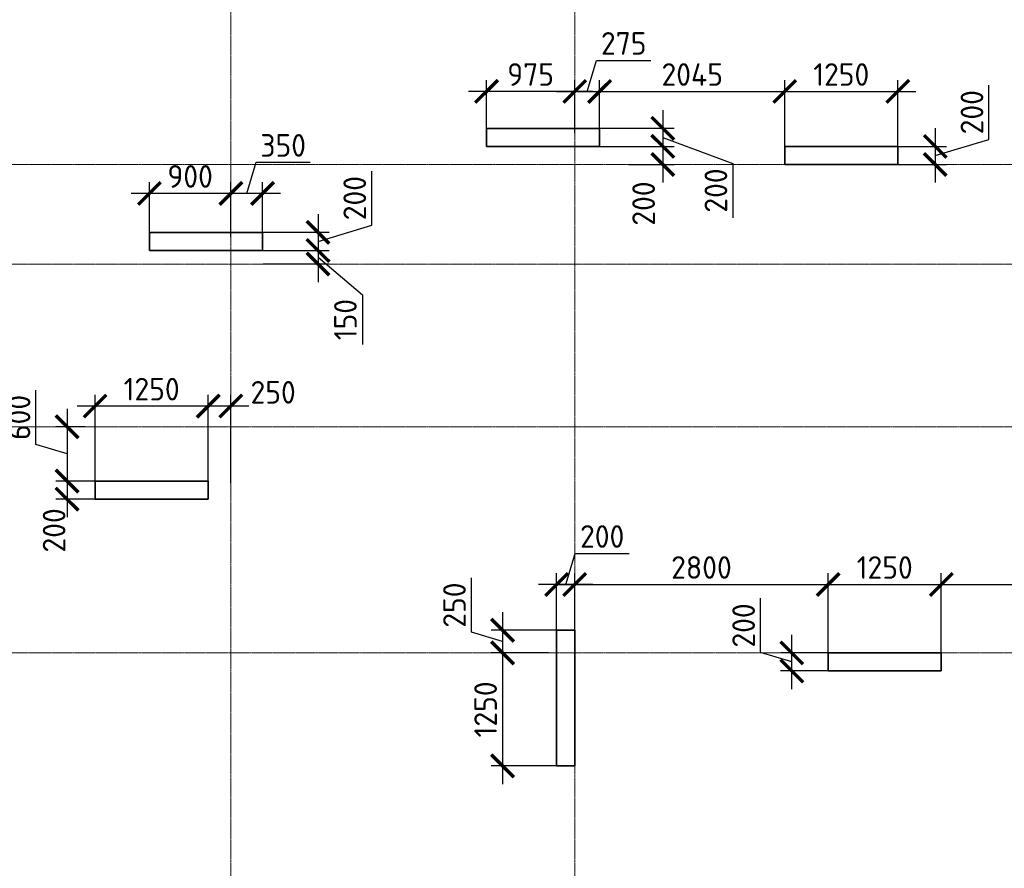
# Model space of a CAD drawing. Header units: millimetres. Extents: x 369815 to 1481759, y -423071 to -27917.
# Tile 45 of 256: x 478909 to 489788, y -310222 to -300839. Entities that reach past the tile are written whole.
import ezdxf

# ---------------------------------------------------------------- set-up
doc = ezdxf.new("R2010")
doc.units = ezdxf.units.MM
doc.linetypes.add('______5', pattern=[1100, 800, -100, 100, -100])
doc.linetypes.add('осевая', pattern=[50.8, 31.75, -6.35, 6.35, -6.35])
doc.layers.add('Колонна_ бетон', color=7, linetype='Continuous', lineweight=50, true_color=0xb4b496)
doc.layers.add('Оси', color=40, linetype='______5', lineweight=18)
doc.layers.add('РАЗМЕРЫ', color=1, linetype='Continuous', lineweight=9)
doc.styles.add('GOST-2.304_Type-B', font='GOST_Common.ttf')
doc.dimstyles.new('СПДС', dxfattribs={"dimscale": 100, "dimtxt": 2.5, "dimasz": 2.5, "dimexe": 1.25, "dimexo": 0, "dimtad": 1, "dimdec": 0, "dimtxsty": 'GOST-2.304_Type-B', "dimblk": 'ARCHTICK', "dimcen": 2.5, "dimdle": 2, "dimadec": 0, "dimazin": 2, "dimtfac": 0.75, "dimtdec": 0, "dimtmove": 1, "dimatfit": 3, "dimfxl": 1, "dimtolj": 1, "dimarcsym": 1})

# ---------------------------------------------------------------- blocks, each defined once
blk = doc.blocks.new('оси2')
at = {"layer": 'Оси', "color": 16, "linetype": 'осевая', "lineweight": 0, "ltscale": 0.5, "transparency": 33554687}
for p, q in [((1020445.5, 5465.4), (1020445.5, -20739.3)), ((1024245.5, 5465.4), (1024245.5, -20739.3)), ((979200, -4392.9), (1032582.1, -4392.9)), ((979200, -5492.9), (1032582.1, -5492.9)), ((979200, -7292.9), (1032582.1, -7292.9)), ((979200, -9792.9), (1032582.1, -9792.9))]:
    blk.add_line(p, q, dxfattribs=at)
blk = doc.blocks.new('_ArchTick')
at = {"color": 0, "linetype": 'ByBlock', "const_width": 0.15}
blk.add_lwpolyline([(-0.5, -0.5), (0.5, 0.5)], dxfattribs=at)
blk = doc.blocks.new('*D1452')
at = {"layer": 'DEFPOINTS', "color": 0, "transparency": 16777216}
for p in [(484842, -307084), (484842, -307762, -360), (485042, -307762, -360)]:
    blk.add_point(p, dxfattribs=at)
at = {"layer": 'РАЗМЕРЫ', "color": 0, "lineweight": -2, "transparency": 16777216}
for p, q in [((484942, -307084), (485045, -306740)), ((485045, -306740), (485645, -306740)), ((484842, -307762), (484842, -306959)), ((485042, -307762), (485042, -306959)), ((485242, -307084), (484642, -307084))]:
    blk.add_line(p, q, dxfattribs=at)
at = {"layer": 'РАЗМЕРЫ', "color": 0, "lineweight": -2, "transparency": 16777216, "xscale": 250, "yscale": 250, "zscale": 250, "rotation": 180}
blk.add_blockref('_ArchTick', (484842, -307084), dxfattribs=at)
at = {"layer": 'РАЗМЕРЫ', "color": 0, "lineweight": -2, "transparency": 16777216, "xscale": 250, "yscale": 250, "zscale": 250}
blk.add_blockref('_ArchTick', (485042, -307084), dxfattribs=at)
at = {"layer": 'РАЗМЕРЫ', "color": 0, "transparency": 16777216, "insert": (485345, -306553), "char_height": 250, "attachment_point": 5, "style": 'GOST-2.304_Type-B'}
blk.add_mtext('\\A1;200', dxfattribs=at)
blk = doc.blocks.new('*D1453')
at = {"layer": 'DEFPOINTS', "color": 0, "transparency": 16777216}
for p in [(484942, -307590, -200), (484244, -307840), (484752, -307840, -560)]:
    blk.add_point(p, dxfattribs=at)
at = {"layer": 'РАЗМЕРЫ', "color": 0, "lineweight": -2, "transparency": 16777216}
for p, q in [((483900, -307612), (483900, -307012)), ((484244, -307390), (484244, -308040)), ((484244, -307715), (483900, -307612)), ((484942, -307590), (484119, -307590)), ((484752, -307840), (484119, -307840))]:
    blk.add_line(p, q, dxfattribs=at)
at = {"layer": 'РАЗМЕРЫ', "color": 0, "lineweight": -2, "transparency": 16777216, "xscale": 250, "yscale": 250, "zscale": 250}
for p, rotation in [((484244, -307590), 90), ((484244, -307840), 270)]:
    blk.add_blockref('_ArchTick', p, dxfattribs=dict(at, rotation=rotation))
at = {"layer": 'РАЗМЕРЫ', "color": 0, "transparency": 16777216, "insert": (483713, -307312), "char_height": 250, "attachment_point": 5, "rotation": 90, "style": 'GOST-2.304_Type-B'}
blk.add_mtext('\\A1;250', dxfattribs=at)
blk = doc.blocks.new('*D1454')
at = {"layer": 'DEFPOINTS', "color": 0, "transparency": 16777216}
for p in [(484752, -307840, -560), (484244, -309090), (484942, -309090, -200)]:
    blk.add_point(p, dxfattribs=at)
at = {"layer": 'РАЗМЕРЫ', "color": 0, "lineweight": -2, "transparency": 16777216}
for p, q in [((484244, -307640), (484244, -309290)), ((484752, -307840), (484119, -307840)), ((484942, -309090), (484119, -309090))]:
    blk.add_line(p, q, dxfattribs=at)
at = {"layer": 'РАЗМЕРЫ', "color": 0, "lineweight": -2, "transparency": 16777216, "xscale": 250, "yscale": 250, "zscale": 250}
for p, rotation in [((484244, -307840), 90), ((484244, -309090), 270)]:
    blk.add_blockref('_ArchTick', p, dxfattribs=dict(at, rotation=rotation))
at = {"layer": 'РАЗМЕРЫ', "color": 0, "transparency": 16777216, "insert": (484057, -308465), "char_height": 250, "attachment_point": 5, "rotation": 90, "style": 'GOST-2.304_Type-B'}
blk.add_mtext('\\A1;1250', dxfattribs=at)
blk = doc.blocks.new('*D1455')
at = {"layer": 'DEFPOINTS', "color": 0, "transparency": 16777216}
for p in [(487842, -307084), (485042, -307762, -360), (487842, -307890)]:
    blk.add_point(p, dxfattribs=at)
at = {"layer": 'РАЗМЕРЫ', "color": 0, "lineweight": -2, "transparency": 16777216}
for p, q in [((485042, -307762), (485042, -306959)), ((487842, -307890), (487842, -306959)), ((484842, -307084), (488042, -307084))]:
    blk.add_line(p, q, dxfattribs=at)
at = {"layer": 'РАЗМЕРЫ', "color": 0, "lineweight": -2, "transparency": 16777216, "xscale": 250, "yscale": 250, "zscale": 250, "rotation": 180}
blk.add_blockref('_ArchTick', (485042, -307084), dxfattribs=at)
at = {"layer": 'РАЗМЕРЫ', "color": 0, "lineweight": -2, "transparency": 16777216, "xscale": 250, "yscale": 250, "zscale": 250}
blk.add_blockref('_ArchTick', (487842, -307084), dxfattribs=at)
at = {"layer": 'РАЗМЕРЫ', "color": 0, "transparency": 16777216, "insert": (486442, -306896), "char_height": 250, "attachment_point": 5, "style": 'GOST-2.304_Type-B'}
blk.add_mtext('\\A1;2800', dxfattribs=at)
blk = doc.blocks.new('*D1456')
at = {"layer": 'DEFPOINTS', "color": 0, "transparency": 16777216}
for p in [(489092, -307084), (487842, -307890), (489092, -307890)]:
    blk.add_point(p, dxfattribs=at)
at = {"layer": 'РАЗМЕРЫ', "color": 0, "lineweight": -2, "transparency": 16777216}
for p, q in [((487842, -307890), (487842, -306959)), ((489092, -307890), (489092, -306959)), ((487642, -307084), (489292, -307084))]:
    blk.add_line(p, q, dxfattribs=at)
at = {"layer": 'РАЗМЕРЫ', "color": 0, "lineweight": -2, "transparency": 16777216, "xscale": 250, "yscale": 250, "zscale": 250, "rotation": 180}
blk.add_blockref('_ArchTick', (487842, -307084), dxfattribs=at)
at = {"layer": 'РАЗМЕРЫ', "color": 0, "lineweight": -2, "transparency": 16777216, "xscale": 250, "yscale": 250, "zscale": 250}
blk.add_blockref('_ArchTick', (489092, -307084), dxfattribs=at)
at = {"layer": 'РАЗМЕРЫ', "color": 0, "transparency": 16777216, "insert": (488467, -306896), "char_height": 250, "attachment_point": 5, "style": 'GOST-2.304_Type-B'}
blk.add_mtext('\\A1;1250', dxfattribs=at)
blk = doc.blocks.new('*D1457')
at = {"layer": 'DEFPOINTS', "color": 0, "transparency": 16777216}
for p in [(491242, -307084), (491242, -307744), (489092, -307890)]:
    blk.add_point(p, dxfattribs=at)
at = {"layer": 'РАЗМЕРЫ', "color": 0, "lineweight": -2, "transparency": 16777216}
for p, q in [((489092, -307890), (489092, -306959)), ((491242, -307744), (491242, -306959)), ((488892, -307084), (491442, -307084))]:
    blk.add_line(p, q, dxfattribs=at)
at = {"layer": 'РАЗМЕРЫ', "color": 0, "lineweight": -2, "transparency": 16777216, "xscale": 250, "yscale": 250, "zscale": 250, "rotation": 180}
blk.add_blockref('_ArchTick', (489092, -307084), dxfattribs=at)
at = {"layer": 'РАЗМЕРЫ', "color": 0, "lineweight": -2, "transparency": 16777216, "xscale": 250, "yscale": 250, "zscale": 250}
blk.add_blockref('_ArchTick', (491242, -307084), dxfattribs=at)
at = {"layer": 'РАЗМЕРЫ', "color": 0, "transparency": 16777216, "insert": (490167, -306896), "char_height": 250, "attachment_point": 5, "style": 'GOST-2.304_Type-B'}
blk.add_mtext('\\A1;2150', dxfattribs=at)
blk = doc.blocks.new('*D1374')
at = {"layer": 'DEFPOINTS', "color": 0, "transparency": 16777216}
for p in [(485317, -301632), (485042, -302090), (485317, -302090)]:
    blk.add_point(p, dxfattribs=at)
at = {"layer": 'РАЗМЕРЫ', "color": 0, "lineweight": -2, "transparency": 16777216}
for p, q in [((485179, -301632), (485283, -301289)), ((485283, -301289), (485883, -301289)), ((485042, -302090), (485042, -301507)), ((485317, -302090), (485317, -301507)), ((484842, -301632), (485517, -301632))]:
    blk.add_line(p, q, dxfattribs=at)
at = {"layer": 'РАЗМЕРЫ', "color": 0, "lineweight": -2, "transparency": 16777216, "xscale": 250, "yscale": 250, "zscale": 250, "rotation": 180}
blk.add_blockref('_ArchTick', (485042, -301632), dxfattribs=at)
at = {"layer": 'РАЗМЕРЫ', "color": 0, "lineweight": -2, "transparency": 16777216, "xscale": 250, "yscale": 250, "zscale": 250}
blk.add_blockref('_ArchTick', (485317, -301632), dxfattribs=at)
at = {"layer": 'РАЗМЕРЫ', "color": 0, "transparency": 16777216, "insert": (485583, -301101), "char_height": 250, "attachment_point": 5, "style": 'GOST-2.304_Type-B'}
blk.add_mtext('\\A1;275', dxfattribs=at)
blk = doc.blocks.new('*D1375')
at = {"layer": 'DEFPOINTS', "color": 0, "transparency": 16777216}
for p in [(484067, -301632), (484067, -302090), (485042, -302090)]:
    blk.add_point(p, dxfattribs=at)
at = {"layer": 'РАЗМЕРЫ', "color": 0, "lineweight": -2, "transparency": 16777216}
for p, q in [((484067, -302090), (484067, -301507)), ((485042, -302090), (485042, -301507)), ((485242, -301632), (483867, -301632))]:
    blk.add_line(p, q, dxfattribs=at)
at = {"layer": 'РАЗМЕРЫ', "color": 0, "lineweight": -2, "transparency": 16777216, "xscale": 250, "yscale": 250, "zscale": 250, "rotation": 180}
blk.add_blockref('_ArchTick', (484067, -301632), dxfattribs=at)
at = {"layer": 'РАЗМЕРЫ', "color": 0, "lineweight": -2, "transparency": 16777216, "xscale": 250, "yscale": 250, "zscale": 250}
blk.add_blockref('_ArchTick', (485042, -301632), dxfattribs=at)
at = {"layer": 'РАЗМЕРЫ', "color": 0, "transparency": 16777216, "insert": (484554, -301445), "char_height": 250, "attachment_point": 5, "style": 'GOST-2.304_Type-B'}
blk.add_mtext('\\A1;975', dxfattribs=at)
blk = doc.blocks.new('*D1376')
at = {"layer": 'DEFPOINTS', "color": 0, "transparency": 16777216}
for p in [(485317, -302040, -200), (485317, -302240, -200), (486015, -302240)]:
    blk.add_point(p, dxfattribs=at)
at = {"layer": 'РАЗМЕРЫ', "color": 0, "lineweight": -2, "transparency": 16777216}
for p, q in [((486015, -301840), (486015, -302440)), ((485317, -302040), (486140, -302040)), ((486015, -302140), (486790, -302428)), ((485317, -302240), (486140, -302240)), ((486790, -302428), (486790, -303028))]:
    blk.add_line(p, q, dxfattribs=at)
at = {"layer": 'РАЗМЕРЫ', "color": 0, "lineweight": -2, "transparency": 16777216, "xscale": 250, "yscale": 250, "zscale": 250}
for p, rotation in [((486015, -302040), 90), ((486015, -302240), 270)]:
    blk.add_blockref('_ArchTick', p, dxfattribs=dict(at, rotation=rotation))
at = {"layer": 'РАЗМЕРЫ', "color": 0, "transparency": 16777216, "insert": (486602, -302728), "char_height": 250, "attachment_point": 5, "rotation": 90, "style": 'GOST-2.304_Type-B'}
blk.add_mtext('\\A1;200', dxfattribs=at)
blk = doc.blocks.new('*D1377')
at = {"layer": 'DEFPOINTS', "color": 0, "transparency": 16777216}
for p in [(485728, -302240), (485640, -302440, -560), (486015, -302440)]:
    blk.add_point(p, dxfattribs=at)
at = {"layer": 'РАЗМЕРЫ', "color": 0, "lineweight": -2, "transparency": 16777216}
for p, q in [((486015, -302040), (486015, -302640)), ((485728, -302240), (486140, -302240)), ((485640, -302440), (486140, -302440))]:
    blk.add_line(p, q, dxfattribs=at)
at = {"layer": 'РАЗМЕРЫ', "color": 0, "lineweight": -2, "transparency": 16777216, "xscale": 250, "yscale": 250, "zscale": 250}
for p, rotation in [((486015, -302240), 90), ((486015, -302440), 270)]:
    blk.add_blockref('_ArchTick', p, dxfattribs=dict(at, rotation=rotation))
at = {"layer": 'РАЗМЕРЫ', "color": 0, "transparency": 16777216, "insert": (485803, -302872), "char_height": 250, "attachment_point": 5, "rotation": 90, "style": 'GOST-2.304_Type-B'}
blk.add_mtext('\\A1;200', dxfattribs=at)
blk = doc.blocks.new('*D1378')
at = {"layer": 'DEFPOINTS', "color": 0, "transparency": 16777216}
for p in [(487362, -301632), (485317, -302090), (487362, -302290)]:
    blk.add_point(p, dxfattribs=at)
at = {"layer": 'РАЗМЕРЫ', "color": 0, "lineweight": -2, "transparency": 16777216}
for p, q in [((485317, -302090), (485317, -301507)), ((487362, -302290), (487362, -301507)), ((485117, -301632), (487562, -301632))]:
    blk.add_line(p, q, dxfattribs=at)
at = {"layer": 'РАЗМЕРЫ', "color": 0, "lineweight": -2, "transparency": 16777216, "xscale": 250, "yscale": 250, "zscale": 250, "rotation": 180}
blk.add_blockref('_ArchTick', (485317, -301632), dxfattribs=at)
at = {"layer": 'РАЗМЕРЫ', "color": 0, "lineweight": -2, "transparency": 16777216, "xscale": 250, "yscale": 250, "zscale": 250}
blk.add_blockref('_ArchTick', (487362, -301632), dxfattribs=at)
at = {"layer": 'РАЗМЕРЫ', "color": 0, "transparency": 16777216, "insert": (486340, -301445), "char_height": 250, "attachment_point": 5, "style": 'GOST-2.304_Type-B'}
blk.add_mtext('\\A1;2045', dxfattribs=at)
blk = doc.blocks.new('*D1379')
at = {"layer": 'DEFPOINTS', "color": 0, "transparency": 16777216}
for p in [(488612, -301632), (487362, -302290), (488612, -302290)]:
    blk.add_point(p, dxfattribs=at)
at = {"layer": 'РАЗМЕРЫ', "color": 0, "lineweight": -2, "transparency": 16777216}
for p, q in [((487362, -302290), (487362, -301507)), ((488612, -302290), (488612, -301507)), ((487162, -301632), (488812, -301632))]:
    blk.add_line(p, q, dxfattribs=at)
at = {"layer": 'РАЗМЕРЫ', "color": 0, "lineweight": -2, "transparency": 16777216, "xscale": 250, "yscale": 250, "zscale": 250, "rotation": 180}
blk.add_blockref('_ArchTick', (487362, -301632), dxfattribs=at)
at = {"layer": 'РАЗМЕРЫ', "color": 0, "lineweight": -2, "transparency": 16777216, "xscale": 250, "yscale": 250, "zscale": 250}
blk.add_blockref('_ArchTick', (488612, -301632), dxfattribs=at)
at = {"layer": 'РАЗМЕРЫ', "color": 0, "transparency": 16777216, "insert": (487987, -301445), "char_height": 250, "attachment_point": 5, "style": 'GOST-2.304_Type-B'}
blk.add_mtext('\\A1;1250', dxfattribs=at)
blk = doc.blocks.new('*D1380')
at = {"layer": 'DEFPOINTS', "color": 0, "transparency": 16777216}
for p in [(488612, -302240), (488612, -302440, -560), (489025, -302440)]:
    blk.add_point(p, dxfattribs=at)
at = {"layer": 'РАЗМЕРЫ', "color": 0, "lineweight": -2, "transparency": 16777216}
for p, q in [((489618, -302162), (489618, -301562)), ((489025, -302040), (489025, -302640)), ((489025, -302340), (489618, -302162)), ((488612, -302240), (489150, -302240)), ((488612, -302440), (489150, -302440))]:
    blk.add_line(p, q, dxfattribs=at)
at = {"layer": 'РАЗМЕРЫ', "color": 0, "lineweight": -2, "transparency": 16777216, "xscale": 250, "yscale": 250, "zscale": 250}
for p, rotation in [((489025, -302240), 90), ((489025, -302440), 270)]:
    blk.add_blockref('_ArchTick', p, dxfattribs=dict(at, rotation=rotation))
at = {"layer": 'РАЗМЕРЫ', "color": 0, "transparency": 16777216, "insert": (489431, -301862), "char_height": 250, "attachment_point": 5, "rotation": 90, "style": 'GOST-2.304_Type-B'}
blk.add_mtext('\\A1;200', dxfattribs=at)
blk = doc.blocks.new('*D1381')
at = {"layer": 'DEFPOINTS', "color": 0, "transparency": 16777216}
for p in [(481592, -303190), (481592, -303390), (482205, -303390)]:
    blk.add_point(p, dxfattribs=at)
at = {"layer": 'РАЗМЕРЫ', "color": 0, "lineweight": -2, "transparency": 16777216}
for p, q in [((482798, -303112), (482798, -302512)), ((482205, -302990), (482205, -303590)), ((481592, -303190), (482330, -303190)), ((482205, -303290), (482798, -303112)), ((481592, -303390), (482330, -303390))]:
    blk.add_line(p, q, dxfattribs=at)
at = {"layer": 'РАЗМЕРЫ', "color": 0, "lineweight": -2, "transparency": 16777216, "xscale": 250, "yscale": 250, "zscale": 250}
for p, rotation in [((482205, -303190), 90), ((482205, -303390), 270)]:
    blk.add_blockref('_ArchTick', p, dxfattribs=dict(at, rotation=rotation))
at = {"layer": 'РАЗМЕРЫ', "color": 0, "transparency": 16777216, "insert": (482611, -302812), "char_height": 250, "attachment_point": 5, "rotation": 90, "style": 'GOST-2.304_Type-B'}
blk.add_mtext('\\A1;200', dxfattribs=at)
blk = doc.blocks.new('*D1382')
at = {"layer": 'DEFPOINTS', "color": 0, "transparency": 16777216}
for p in [(481669, -303390), (481600, -303540, -560), (482205, -303540)]:
    blk.add_point(p, dxfattribs=at)
at = {"layer": 'РАЗМЕРЫ', "color": 0, "lineweight": -2, "transparency": 16777216}
for p, q in [((482205, -303190), (482205, -303740)), ((481669, -303390), (482330, -303390)), ((481600, -303540), (482330, -303540)), ((482205, -303465), (482696, -303880)), ((482696, -303880), (482696, -304430))]:
    blk.add_line(p, q, dxfattribs=at)
at = {"layer": 'РАЗМЕРЫ', "color": 0, "lineweight": -2, "transparency": 16777216, "xscale": 250, "yscale": 250, "zscale": 250}
for p, rotation in [((482205, -303390), 90), ((482205, -303540), 270)]:
    blk.add_blockref('_ArchTick', p, dxfattribs=dict(at, rotation=rotation))
at = {"layer": 'РАЗМЕРЫ', "color": 0, "transparency": 16777216, "insert": (482508, -304155), "char_height": 250, "attachment_point": 5, "rotation": 90, "style": 'GOST-2.304_Type-B'}
blk.add_mtext('\\A1;150', dxfattribs=at)
blk = doc.blocks.new('*D1383')
at = {"layer": 'DEFPOINTS', "color": 0, "transparency": 16777216}
for p in [(481242, -302760), (481242, -303240), (481592, -303240)]:
    blk.add_point(p, dxfattribs=at)
at = {"layer": 'РАЗМЕРЫ', "color": 0, "lineweight": -2, "transparency": 16777216}
for p, q in [((481417, -302760), (481520, -302416)), ((481520, -302416), (482120, -302416)), ((481242, -303240), (481242, -302635)), ((481592, -303240), (481592, -302635)), ((481792, -302760), (481042, -302760))]:
    blk.add_line(p, q, dxfattribs=at)
at = {"layer": 'РАЗМЕРЫ', "color": 0, "lineweight": -2, "transparency": 16777216, "xscale": 250, "yscale": 250, "zscale": 250, "rotation": 180}
blk.add_blockref('_ArchTick', (481242, -302760), dxfattribs=at)
at = {"layer": 'РАЗМЕРЫ', "color": 0, "lineweight": -2, "transparency": 16777216, "xscale": 250, "yscale": 250, "zscale": 250}
blk.add_blockref('_ArchTick', (481592, -302760), dxfattribs=at)
at = {"layer": 'РАЗМЕРЫ', "color": 0, "transparency": 16777216, "insert": (481820, -302229), "char_height": 250, "attachment_point": 5, "style": 'GOST-2.304_Type-B'}
blk.add_mtext('\\A1;350', dxfattribs=at)
blk = doc.blocks.new('*D1384')
at = {"layer": 'DEFPOINTS', "color": 0, "transparency": 16777216}
for p in [(480342, -302760), (481242, -303049), (480342, -303240)]:
    blk.add_point(p, dxfattribs=at)
at = {"layer": 'РАЗМЕРЫ', "color": 0, "lineweight": -2, "transparency": 16777216}
for p, q in [((480342, -303240), (480342, -302635)), ((481242, -303049), (481242, -302635)), ((481442, -302760), (480142, -302760))]:
    blk.add_line(p, q, dxfattribs=at)
at = {"layer": 'РАЗМЕРЫ', "color": 0, "lineweight": -2, "transparency": 16777216, "xscale": 250, "yscale": 250, "zscale": 250, "rotation": 180}
blk.add_blockref('_ArchTick', (480342, -302760), dxfattribs=at)
at = {"layer": 'РАЗМЕРЫ', "color": 0, "lineweight": -2, "transparency": 16777216, "xscale": 250, "yscale": 250, "zscale": 250}
blk.add_blockref('_ArchTick', (481242, -302760), dxfattribs=at)
at = {"layer": 'РАЗМЕРЫ', "color": 0, "transparency": 16777216, "insert": (480792, -302572), "char_height": 250, "attachment_point": 5, "style": 'GOST-2.304_Type-B'}
blk.add_mtext('\\A1;900', dxfattribs=at)
blk = doc.blocks.new('*D1385')
at = {"layer": 'DEFPOINTS', "color": 0, "transparency": 16777216}
for p in [(480992, -305111), (480992, -305990), (481242, -305962)]:
    blk.add_point(p, dxfattribs=at)
at = {"layer": 'РАЗМЕРЫ', "color": 0, "lineweight": -2, "transparency": 16777216}
for p, q in [((480992, -305990), (480992, -304986)), ((481242, -305962), (481242, -304986)), ((481442, -305111), (480792, -305111))]:
    blk.add_line(p, q, dxfattribs=at)
at = {"layer": 'РАЗМЕРЫ', "color": 0, "lineweight": -2, "transparency": 16777216, "xscale": 250, "yscale": 250, "zscale": 250, "rotation": 180}
blk.add_blockref('_ArchTick', (480992, -305111), dxfattribs=at)
at = {"layer": 'РАЗМЕРЫ', "color": 0, "lineweight": -2, "transparency": 16777216, "xscale": 250, "yscale": 250, "zscale": 250}
blk.add_blockref('_ArchTick', (481242, -305111), dxfattribs=at)
at = {"layer": 'РАЗМЕРЫ', "color": 0, "transparency": 16777216, "insert": (481709, -304959), "char_height": 250, "attachment_point": 5, "style": 'GOST-2.304_Type-B'}
blk.add_mtext('\\A1;250', dxfattribs=at)
blk = doc.blocks.new('*D1386')
at = {"layer": 'DEFPOINTS', "color": 0, "transparency": 16777216}
for p in [(479742, -305111), (479742, -305990), (480992, -305990)]:
    blk.add_point(p, dxfattribs=at)
at = {"layer": 'РАЗМЕРЫ', "color": 0, "lineweight": -2, "transparency": 16777216}
for p, q in [((479742, -305990), (479742, -304986)), ((480992, -305990), (480992, -304986)), ((481192, -305111), (479542, -305111))]:
    blk.add_line(p, q, dxfattribs=at)
at = {"layer": 'РАЗМЕРЫ', "color": 0, "lineweight": -2, "transparency": 16777216, "xscale": 250, "yscale": 250, "zscale": 250, "rotation": 180}
blk.add_blockref('_ArchTick', (479742, -305111), dxfattribs=at)
at = {"layer": 'РАЗМЕРЫ', "color": 0, "lineweight": -2, "transparency": 16777216, "xscale": 250, "yscale": 250, "zscale": 250}
blk.add_blockref('_ArchTick', (480992, -305111), dxfattribs=at)
at = {"layer": 'РАЗМЕРЫ', "color": 0, "transparency": 16777216, "insert": (480367, -304924), "char_height": 250, "attachment_point": 5, "style": 'GOST-2.304_Type-B'}
blk.add_mtext('\\A1;1250', dxfattribs=at)
blk = doc.blocks.new('*D1387')
at = {"layer": 'DEFPOINTS', "color": 0, "transparency": 16777216}
for p in [(479633, -305340, -560), (479432, -305940), (479800, -305940, -200)]:
    blk.add_point(p, dxfattribs=at)
at = {"layer": 'РАЗМЕРЫ', "color": 0, "lineweight": -2, "transparency": 16777216}
for p, q in [((479088, -305537), (479088, -304937)), ((479432, -305140), (479432, -306140)), ((479633, -305340), (479307, -305340)), ((479432, -305640), (479088, -305537)), ((479800, -305940), (479307, -305940))]:
    blk.add_line(p, q, dxfattribs=at)
at = {"layer": 'РАЗМЕРЫ', "color": 0, "lineweight": -2, "transparency": 16777216, "xscale": 250, "yscale": 250, "zscale": 250}
for p, rotation in [((479432, -305340), 90), ((479432, -305940), 270)]:
    blk.add_blockref('_ArchTick', p, dxfattribs=dict(at, rotation=rotation))
at = {"layer": 'РАЗМЕРЫ', "color": 0, "transparency": 16777216, "insert": (478901, -305237), "char_height": 250, "attachment_point": 5, "rotation": 90, "style": 'GOST-2.304_Type-B'}
blk.add_mtext('\\A1;600', dxfattribs=at)
blk = doc.blocks.new('*D1388')
at = {"layer": 'DEFPOINTS', "color": 0, "transparency": 16777216}
for p in [(479877, -305940, -200), (479432, -306140), (479877, -306140, -200)]:
    blk.add_point(p, dxfattribs=at)
at = {"layer": 'РАЗМЕРЫ', "color": 0, "lineweight": -2, "transparency": 16777216}
for p, q in [((479432, -305740), (479432, -306340)), ((479877, -305940), (479307, -305940)), ((479877, -306140), (479307, -306140))]:
    blk.add_line(p, q, dxfattribs=at)
at = {"layer": 'РАЗМЕРЫ', "color": 0, "lineweight": -2, "transparency": 16777216, "xscale": 250, "yscale": 250, "zscale": 250}
for p, rotation in [((479432, -305940), 90), ((479432, -306140), 270)]:
    blk.add_blockref('_ArchTick', p, dxfattribs=dict(at, rotation=rotation))
at = {"layer": 'РАЗМЕРЫ', "color": 0, "transparency": 16777216, "insert": (479289, -306486), "char_height": 250, "attachment_point": 5, "rotation": 90, "style": 'GOST-2.304_Type-B'}
blk.add_mtext('\\A1;200', dxfattribs=at)
blk = doc.blocks.new('*D1596')
at = {"layer": 'DEFPOINTS', "color": 0, "transparency": 16777216}
for p in [(487440, -307840), (487951, -307840, -200), (487842, -308040, 360)]:
    blk.add_point(p, dxfattribs=at)
at = {"layer": 'РАЗМЕРЫ', "color": 0, "lineweight": -2, "transparency": 16777216}
for p, q in [((487096, -307837), (487096, -307237)), ((487440, -308240), (487440, -307640)), ((487440, -307940), (487096, -307837)), ((487951, -307840), (487315, -307840)), ((487842, -308040), (487315, -308040))]:
    blk.add_line(p, q, dxfattribs=at)
at = {"layer": 'РАЗМЕРЫ', "color": 0, "lineweight": -2, "transparency": 16777216, "xscale": 250, "yscale": 250, "zscale": 250}
for p, rotation in [((487440, -307840), 90), ((487440, -308040), 270)]:
    blk.add_blockref('_ArchTick', p, dxfattribs=dict(at, rotation=rotation))
at = {"layer": 'РАЗМЕРЫ', "color": 0, "transparency": 16777216, "insert": (486908, -307537), "char_height": 250, "attachment_point": 5, "rotation": 90, "style": 'GOST-2.304_Type-B'}
blk.add_mtext('\\A1;200', dxfattribs=at)

msp = doc.modelspace()

# ---------------------------------------------------------------- linework, layer by layer
at = {"layer": 'Колонна_ бетон', "color": 180, "linetype": 'Continuous', "lineweight": 35, "transparency": 33554687}
for p, q in [((484066.9, -302040.3, -200), (484066.9, -302240.3, -200)), ((485316.9, -302040.3, -200), (484066.9, -302040.3, -200)), ((485316.9, -302240.3, -200), (485316.9, -302040.3, -200)), ((485316.9, -302240.3, -200), (484066.9, -302240.3, -200)), ((487361.9, -302240.3, -200), (487361.9, -302440.3, -200)), ((488611.9, -302240.3, -200), (487361.9, -302240.3, -200)), ((488611.9, -302240.3, -200), (488611.9, -302440.3, -200)), ((487361.9, -302440.3, -200), (488611.9, -302440.3, -200)), ((480341.9, -303390.3, -200), (480341.9, -303190.3, -200)), ((481591.9, -303190.3, -200), (480341.9, -303190.3, -200)), ((481591.9, -303190.3, -200), (481591.9, -303390.3, -200)), ((481591.9, -303390.3, -200), (480341.9, -303390.3, -200)), ((480991.5, -305940.3, -200), (479741.5, -305940.3, -200)), ((479741.5, -305940.3, -200), (479741.5, -306140.3, -200)), ((480991.5, -306140.3, -200), (480991.5, -305940.3, -200)), ((479741.5, -306140.3, -200), (480991.5, -306140.3, -200)), ((485041.9, -307590.3, -200), (484841.9, -307590.3, -200)), ((484841.9, -309090.3, -200), (484841.9, -307590.3, -200)), ((485041.9, -307590.3, -200), (485041.9, -309090.3, -200)), ((487841.9, -308040.3, -200), (487841.9, -307840.3, -200)), ((487841.9, -307840.3, -200), (489091.9, -307840.3, -200)), ((489091.9, -307840.3, -200), (489091.9, -308040.3, -200)), ((489091.9, -308040.3, -200), (487841.9, -308040.3, -200)), ((484841.9, -309090.3, -200), (485041.9, -309090.3, -200))]:
    msp.add_line(p, q, dxfattribs=at)

# ---------------------------------------------------------------- block references
at = {"layer": 'РАЗМЕРЫ'}
msp.add_blockref('оси2', (-539203.5, -298047.4, -560), dxfattribs=at)

# ---------------------------------------------------------------- dimensions: what is measured, and where the dimension line sits
at = {"layer": 'РАЗМЕРЫ', "color": 146, "true_color": 0x006272}
for base, p1, p2, picture, middle in [((485317, -301632.5), (485041.9, -302090.3), (485317, -302090.3), '*D1374', (485345.1, -301101.2)), ((484067, -301632.5), (485041.9, -302090.3), (484067, -302090.3), '*D1375', (484554.5, -301445)), ((487362, -301632.5), (485317, -302090.3), (487362, -302290.3), '*D1378', (486339.5, -301445)), ((488612, -301632.5), (487362, -302290.3), (488612, -302290.3), '*D1379', (487987, -301445)), ((481241.9, -302760), (481592, -303240.3), (481241.9, -303240.3), '*D1383', (481582.6, -302228.7)), ((480342, -302760), (481241.9, -303049.5), (480342, -303240.3), '*D1384', (480792, -302572.5)), ((479741.7, -305111.5), (480991.7, -305990.3), (479741.7, -305990.3), '*D1386', (480366.7, -304924)), ((484842, -307084), (485042, -307762.5, -360), (484842, -307762.5, -360), '*D1452', (485107.7, -306552.7)), ((487842, -307084), (485042, -307762.5, -360), (487842, -307890.3), '*D1455', (486442, -306896.5)), ((489092, -307084), (487842, -307890.3), (489092, -307890.3), '*D1456', (488467, -306896.5)), ((491241.9, -307084), (489092, -307890.3), (491241.9, -307744.5), '*D1457', (490167, -306896.5))]:
    dim = msp.add_linear_dim(base=base, p1=p1, p2=p2, dimstyle='СПДС', override={"dimtofl": 0}, dxfattribs=at)
    dim.commit()
    dim.dimension.update_dxf_attribs({"geometry": picture, "text_midpoint": middle})
for base, p1, p2, picture, middle in [((489024.6, -302440.3), (488611.9, -302240.3), (488612, -302440.3, -560), '*D1380', (489430.9, -302099.7)), ((482204.6, -303390.3), (481591.9, -303190.3), (481591.9, -303390.3), '*D1381', (482610.9, -303049.7)), ((479432.1, -305940.3), (479632.9, -305340.3, -560), (479800, -305940.3, -200), '*D1387', (478900.9, -305474.7)), ((484244.1, -307840.3), (484941.9, -307590.3, -200), (484752, -307840.3, -560), '*D1453', (483712.9, -307549.7)), ((484244.1, -309090.3), (484752, -307840.3, -560), (484941.9, -309090.3, -200), '*D1454', (484056.6, -308465.3))]:
    dim = msp.add_linear_dim(base=base, p1=p1, p2=p2, angle=90, dimstyle='СПДС', override={"dimtofl": 0}, dxfattribs=at)
    dim.commit()
    dim.dimension.update_dxf_attribs({"geometry": picture, "text_midpoint": middle})
for base, p1, p2, picture, middle in [((486015.1, -302240.3), (485317, -302040.3, -200), (485316.9, -302240.3, -200), '*D1376', (486789.6, -302490.3)), ((486015.1, -302440.3), (485728.5, -302240.3), (485640.1, -302440.3, -560), '*D1377', (485990.1, -302872)), ((482204.6, -303540.3), (481669.1, -303390.3), (481600.1, -303540.3, -560), '*D1382', (482695.6, -303943)), ((479432.1, -306140.3), (479876.6, -305940.3, -200), (479876.6, -306140.3, -200), '*D1388', (479476.6, -306486.5))]:
    dim = msp.add_linear_dim(base=base, p1=p1, p2=p2, angle=90, dimstyle='СПДС', override={"dimtofl": 0}, dxfattribs=at)
    dim.commit()
    dim.dimension.update_dxf_attribs({"geometry": picture, "text_midpoint": middle, "dimtype": 160})
dim = msp.add_linear_dim(base=(480991.7, -305111.5), p1=(481241.9, -305962.5), p2=(480991.7, -305990.3), dimstyle='СПДС', override={"dimtofl": 0}, dxfattribs=at)
dim.commit()
dim.dimension.update_dxf_attribs({"geometry": '*D1385', "text_midpoint": (481709.5, -305146.6), "dimtype": 160})
at = {"layer": 'РАЗМЕРЫ', "color": 146}
dim = msp.add_linear_dim(base=(487439.6, -307840.3, -360), p1=(487841.9, -308040.3), p2=(487951.5, -307840.3, -560), angle=90, dimstyle='СПДС', dxfattribs=at)
dim.commit()
dim.dimension.update_dxf_attribs({"geometry": '*D1596', "text_midpoint": (486908.4, -307774.7, -360)})

doc.saveas('drawing.dxf')
